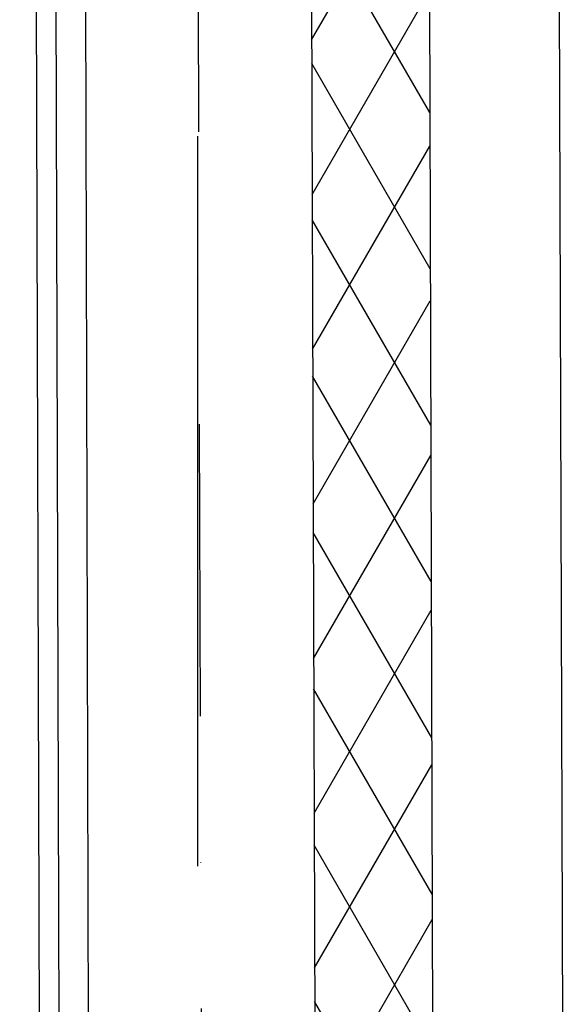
# Model space of a CAD drawing. Header units: millimetres. Extents: x -32221 to 212500, y 31663 to 93766.
# Tile 67 of 256: x 26638 to 27114, y 46734 to 47590. Entities that reach past the tile are written whole.
import ezdxf

# ---------------------------------------------------------------- set-up
doc = ezdxf.new("R2010")
doc.units = ezdxf.units.MM
doc.linetypes.add('DASHDOTX2', pattern=[50.8, 25.4, -12.7, 0, -12.7])
doc.layers.add('osie', color=251, linetype='Continuous')
doc.layers.add('Sciany', color=251, linetype='Continuous')

msp = doc.modelspace()

# ---------------------------------------------------------------- hatches: boundary and pattern name
at = {"layer": 'Sciany', "transparency": 33554687}
h = msp.add_hatch(dxfattribs=at)
h.set_pattern_fill('DIAMONDS', color=256, scale=21.298246, style=0)
h.set_pattern_definition([(60, (11230.126, 27072.76), (-58.56231, 33.81097), []), (120, (11230.126, 27072.76), (-58.56231, -33.81097), [])])
h.paths.add_polyline_path([(25207.296, 62052.787), (16004.646, 62062.25), (16004.646, 61960.019), (25207.19, 61950.599)])
h.paths.add_polyline_path([(27001.174, 59450.093), (26993.104, 62050.95), (26399.997, 62051.56), (26399.89, 61949.228), (26890.873, 61948.719), (26898.583, 59463.521)])
h.paths.add_polyline_path([(25822.508, 47649.75), (25822.508, 50675.258), (25717.502, 50684.438), (25720.277, 47649.62)])
h.paths.add_polyline_path([(26684.877, 47841.043), (26694.389, 47841.033), (26890.873, 47840.829), (26898.583, 45355.632), (27001.174, 45342.204), (26993.104, 47943.061), (26703.598, 47943.33), (26684.888, 47943.347), (26684.922, 47884.562)])
h.paths.add_polyline_path([(15976.788, 33439.499), (25822.508, 33439.499), (25822.508, 36567.368), (25717.502, 36576.548), (25720.277, 33541.73), (15976.878, 33529.807)])

# ---------------------------------------------------------------- linework, layer by layer
at = {"layer": 'osie', "linetype": 'DASHDOTX2', "ltscale": 25}
msp.add_line((26792.525, 62730.045), (26792.525, 33019.002), dxfattribs=at)
at = {"layer": 'Sciany'}
for p, q in [((27105.61, 48061.688), (27114.093, 45327.423)), ((26993.104, 47943.061), (27001.174, 45342.204)), ((26651.438, 47884.543), (26658.56, 45387.049)), ((26668.433, 47884.553), (26675.611, 45383.214)), ((26694.389, 47841.033), (26701.169, 45383.294)), ((26890.873, 47840.829), (26898.583, 45355.632))]:
    msp.add_line(p, q, dxfattribs=at)
at = {"layer": 'Sciany', "linetype": 'DASHDOTX2', "ltscale": 10}
msp.add_line((26792.525, 47746.34), (26799.629, 45374.804), dxfattribs=at)

doc.saveas('drawing.dxf')
